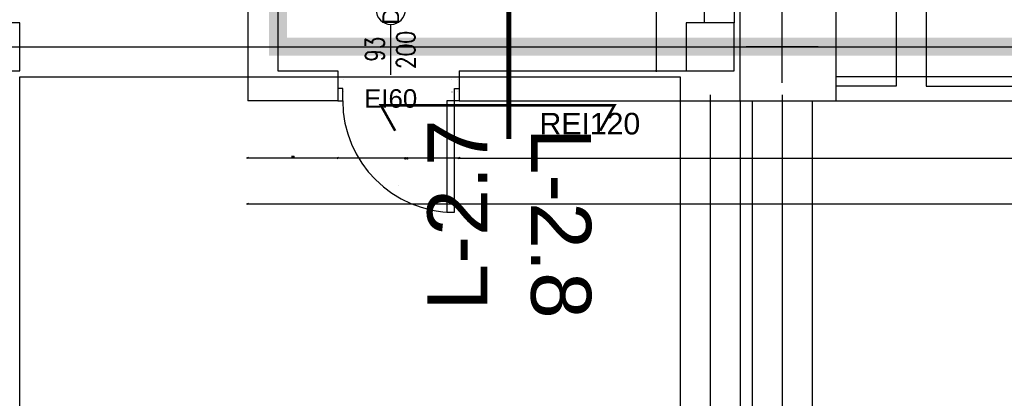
# Model space of a CAD drawing. Header units: centimetres. Extents: x -156440 to 298236, y -263599 to 81430.
# Tile 18 of 170: x 133674 to 141874, y -160162 to -157007. Entities that reach past the tile are written whole.
import ezdxf
from ezdxf.enums import TextEntityAlignment as Align

# ---------------------------------------------------------------- set-up
doc = ezdxf.new("R2010")
doc.units = ezdxf.units.CM
doc.header["$LTSCALE"] = 50
doc.header["$PDMODE"] = 35
doc.header["$PDSIZE"] = 0.1
for name, pattern in [('01-101 Went PP Poziom -2$0$CENTER', [2, 1.25, -0.25, 0.25, -0.25]), ('01-101 Went PP Poziom -2$0$DASHDOT2', [12.7, 6.35, -3.175, 0, -3.175]), ('DOT2', [3.175, 0, -3.175]), ('Kondygnacja -2$0$DIVIDE', [31.75, 12.7, -6.35, 0, -6.35, 0, -6.35]), ('Kondygnacja -2$0$HIDDEN2', [4.7625, 3.175, -1.5875]), ('Osie rzutów$0$DASHDOT2', [12.7, 6.35, -3.175, 0, -3.175])]:
    doc.linetypes.add(name, pattern=pattern)
doc.layers.get('0').update_dxf_attribs({"color": 8})
doc.layers.get('DEFPOINTS').update_dxf_attribs({"color": 8})
for name, color, linetype in [('01-101 Went PP Poziom -2$0$L_linie przekrojowe', 213, 'Continuous'), ('Kondygnacja -2$0$ARCH_ETAPOWANIE', 8, 'Kondygnacja -2$0$DIVIDE'), ('Kondygnacja -2$0$ARCH_INFO_ETYK_DRZWI', 8, 'Continuous'), ('Kondygnacja -2$0$ARCH_INFO_ODPORNOŚĆ OGNIOWA', 8, 'Continuous'), ('Kondygnacja -2$0$ARCH_KONSTR_POWYŻEJ RZUTU_IST', 8, 'Kondygnacja -2$0$HIDDEN2'), ('Kondygnacja -2$0$ARCH_MUROWANE_IST', 9, 'Continuous'), ('Kondygnacja -2$0$ARCH_WYBURZENIA', 8, 'DOT2'), ('Kondygnacja -2$0$ARCH_ŚLUSARKA_DRZWI', 8, 'Continuous'), ('Kondygnacja -2$0$ARCH_ŻELBET_IST', 9, 'Continuous'), ('Osie rzutów$0$ARCH_INFO_OSIE_IST', 8, 'Osie rzutów$0$DASHDOT2')]:
    doc.layers.add(name, color=color, linetype=linetype)
doc.layers.add('Kondygnacja -2$0$_SP KORYTA', color=8, linetype='Continuous', lineweight=25)
doc.layers.add('Kondygnacja -2$0$ARCH_INFO_WYMIARY', color=8, linetype='Continuous', lineweight=9)
doc.styles.add('01-101 Went PP Poziom -2$0$Arial', font='ARIAL.TTF')
doc.styles.add('Kondygnacja -2$0$Arial', font='ARIAL.TTF')
doc.styles.add('Kondygnacja -2$0$Romans', font='Romans.shx', dxfattribs={"width": 0.7})
doc.dimstyles.new('Kondygnacja -2$0$Wymiary 1-100', dxfattribs={"dimtxt": 12, "dimasz": 10, "dimexe": 5, "dimexo": 0, "dimgap": 4, "dimtad": 1, "dimrnd": 0.5, "dimzin": 12, "dimdsep": 46, "dimtxsty": 'Kondygnacja -2$0$Romans', "dimblk": 'Kondygnacja -2$0$_Oblique', "dimcen": 10, "dimdle": 10, "dimclrt": 55, "dimazin": 0, "dimtfac": 1, "dimtmove": 1, "dimatfit": 3, "dimfxl": 0, "dimtolj": 1, "dimtzin": 0, "dimarcsym": 0})

# ---------------------------------------------------------------- blocks, each defined once
blk = doc.blocks.new('Osie rzutów')
at = {"layer": 'Osie rzutów$0$ARCH_INFO_OSIE_IST', "ltscale": 10}
for p, q in [((6200, 12510), (6200, 4800)), ((6200, 12510), (6200, 4571.18)), ((6260, 12510), (6260, 4623.26)), ((6260, 6170), (6260, 6230)), ((4436.04, 6200), (15156.54, 6200)), ((6290, 6200), (6230, 6200))]:
    blk.add_line(p, q, dxfattribs=at)
blk = doc.blocks.new('Kondygnacja -2$0$T-drzwi_góra-200')
at = {"layer": 'Kondygnacja -2$0$ARCH_INFO_ETYK_DRZWI'}
blk.add_line((0, 0), (0, 60), dxfattribs=at)
blk.add_lwpolyline([(-17.5, 143.7), (-17.5, 77.5, 1), (17.5, 77.5), (17.5, 143.7, 1)], format="xyb", close=True, dxfattribs=at)
at = {"layer": 'Kondygnacja -2$0$ARCH_INFO_ETYK_DRZWI', "style": 'Kondygnacja -2$0$Arial'}
blk.add_attdef('ADS_DRZWI:SYMBOL', text='', height=20, rotation=90, dxfattribs=at).set_placement((0, 110.6), align=Align.MIDDLE)
at = {"layer": 'Kondygnacja -2$0$ARCH_INFO_ETYK_DRZWI', "style": 'Kondygnacja -2$0$Romans', "width": 0.8}
for tag, p in [('ADS_DRZWI:SZEROKOŚĆ', (-8, 30.5)), ('ADS_DRZWI:WYSOKOŚĆ', (29, 29.5))]:
    blk.add_attdef(tag, text='', height=22, rotation=90, dxfattribs=at).set_placement(p, align=Align.CENTER)
at = {"layer": 'Kondygnacja -2$0$ARCH_INFO_ETYK_DRZWI', "color": 1, "style": 'Kondygnacja -2$0$Arial'}
blk.add_attdef('ADS_DRZWI:ODPORNOŚĆ_OGNIOWA', text='', height=22, dxfattribs=at).set_placement((-0.1, -45.8), align=Align.BOTTOM_CENTER)
blk = doc.blocks.new('Kondygnacja -2$0$_Oblique')
at = {"color": 0, "linetype": 'ByBlock', "lineweight": -2}
blk.add_line((-0.5, -0.5), (0.5, 0.5), dxfattribs=at)
blk = doc.blocks.new('*D187')
at = {"layer": 'DEFPOINTS', "color": 0}
for p in [(135574.2, -158065.2), (158124.2, -158065.2), (135574.2, -158542.9)]:
    blk.add_point(p, dxfattribs=at)
at = {"layer": 'Kondygnacja -2$0$ARCH_INFO_WYMIARY', "color": 0, "lineweight": -2}
for p, q in [((158134.2, -158542.9), (135564.2, -158542.9)), ((135574.2, -158534.9), (135574.2, -158547.9)), ((158124.2, -158534.9), (158124.2, -158547.9))]:
    blk.add_line(p, q, dxfattribs=at)
at = {"layer": 'Kondygnacja -2$0$ARCH_INFO_WYMIARY', "color": 0, "lineweight": -2, "xscale": 10, "yscale": 10, "zscale": 10, "rotation": 180}
blk.add_blockref('Kondygnacja -2$0$_Oblique', (135574.2, -158542.9), dxfattribs=at)
at = {"layer": 'Kondygnacja -2$0$ARCH_INFO_WYMIARY', "color": 0, "lineweight": -2, "xscale": 10, "yscale": 10, "zscale": 10}
blk.add_blockref('Kondygnacja -2$0$_Oblique', (158124.2, -158542.9), dxfattribs=at)
at = {"layer": 'Kondygnacja -2$0$ARCH_INFO_WYMIARY', "color": 55, "insert": (146849.2, -158532.9), "char_height": 12, "attachment_point": 5, "style": 'Kondygnacja -2$0$Romans'}
blk.add_mtext('\\A1;22550', dxfattribs=at)
blk = doc.blocks.new('*D189')
at = {"layer": 'DEFPOINTS', "color": 0}
for p in [(138630.1, -130791.8), (138630.1, -157431.8), (138974.1, -157431.8)]:
    blk.add_point(p, dxfattribs=at)
at = {"layer": 'Kondygnacja -2$0$ARCH_INFO_WYMIARY', "color": 0, "lineweight": -2}
for p, q in [((138974.1, -130781.8), (138974.1, -157441.8)), ((138966.1, -130791.8), (138979.1, -130791.8)), ((138966.1, -157431.8), (138979.1, -157431.8))]:
    blk.add_line(p, q, dxfattribs=at)
at = {"layer": 'Kondygnacja -2$0$ARCH_INFO_WYMIARY', "color": 0, "lineweight": -2, "xscale": 10, "yscale": 10, "zscale": 10}
for p, rotation in [((138974.1, -130791.8), 90), ((138974.1, -157431.8), 270)]:
    blk.add_blockref('Kondygnacja -2$0$_Oblique', p, dxfattribs=dict(at, rotation=rotation))
at = {"layer": 'Kondygnacja -2$0$ARCH_INFO_WYMIARY', "color": 55, "insert": (138964.1, -144111.8), "char_height": 12, "attachment_point": 5, "rotation": 90, "style": 'Kondygnacja -2$0$Romans'}
blk.add_mtext('\\A1;26640', dxfattribs=at)
blk = doc.blocks.new('*D197')
at = {"layer": 'DEFPOINTS', "color": 0}
for p in [(137334.2, -157681.8), (155614.2, -157681.8), (155614.2, -158159.5)]:
    blk.add_point(p, dxfattribs=at)
at = {"layer": 'Kondygnacja -2$0$ARCH_INFO_WYMIARY', "color": 0, "lineweight": -2}
for p, q in [((137324.2, -158159.5), (155624.2, -158159.5)), ((137334.2, -158151.5), (137334.2, -158164.5)), ((155614.2, -158151.5), (155614.2, -158164.5))]:
    blk.add_line(p, q, dxfattribs=at)
at = {"layer": 'Kondygnacja -2$0$ARCH_INFO_WYMIARY', "color": 0, "lineweight": -2, "xscale": 10, "yscale": 10, "zscale": 10, "rotation": 180}
blk.add_blockref('Kondygnacja -2$0$_Oblique', (137334.2, -158159.5), dxfattribs=at)
at = {"layer": 'Kondygnacja -2$0$ARCH_INFO_WYMIARY', "color": 0, "lineweight": -2, "xscale": 10, "yscale": 10, "zscale": 10}
blk.add_blockref('Kondygnacja -2$0$_Oblique', (155614.2, -158159.5), dxfattribs=at)
at = {"layer": 'Kondygnacja -2$0$ARCH_INFO_WYMIARY', "color": 55, "insert": (146474.2, -158149.5), "char_height": 12, "attachment_point": 5, "style": 'Kondygnacja -2$0$Romans'}
blk.add_mtext('\\A1;18280', dxfattribs=at)
blk = doc.blocks.new('*D204')
at = {"layer": 'DEFPOINTS', "color": 0}
for p in [(136324.2, -157681.8), (137334.2, -157681.8), (136324.2, -158159.5)]:
    blk.add_point(p, dxfattribs=at)
at = {"layer": 'Kondygnacja -2$0$ARCH_INFO_WYMIARY', "color": 0, "lineweight": -2}
for p, q in [((137344.2, -158159.5), (136314.2, -158159.5)), ((136324.2, -158151.5), (136324.2, -158164.5)), ((137334.2, -158151.5), (137334.2, -158164.5))]:
    blk.add_line(p, q, dxfattribs=at)
at = {"layer": 'Kondygnacja -2$0$ARCH_INFO_WYMIARY', "color": 0, "lineweight": -2, "xscale": 10, "yscale": 10, "zscale": 10, "rotation": 180}
blk.add_blockref('Kondygnacja -2$0$_Oblique', (136324.2, -158159.5), dxfattribs=at)
at = {"layer": 'Kondygnacja -2$0$ARCH_INFO_WYMIARY', "color": 0, "lineweight": -2, "xscale": 10, "yscale": 10, "zscale": 10}
blk.add_blockref('Kondygnacja -2$0$_Oblique', (137334.2, -158159.5), dxfattribs=at)
at = {"layer": 'Kondygnacja -2$0$ARCH_INFO_WYMIARY', "color": 55, "insert": (136890.5, -158162), "char_height": 12, "attachment_point": 5, "style": 'Kondygnacja -2$0$Romans'}
blk.add_mtext('\\A1;1010', dxfattribs=at)
blk = doc.blocks.new('*D253')
at = {"layer": 'DEFPOINTS', "color": 0}
for p in [(135574.2, -157681.8), (136324.2, -157681.8), (135574.2, -158159.5)]:
    blk.add_point(p, dxfattribs=at)
at = {"layer": 'Kondygnacja -2$0$ARCH_INFO_WYMIARY', "color": 0, "lineweight": -2}
for p, q in [((136334.2, -158159.5), (135564.2, -158159.5)), ((135574.2, -158151.5), (135574.2, -158164.5)), ((136324.2, -158151.5), (136324.2, -158164.5))]:
    blk.add_line(p, q, dxfattribs=at)
at = {"layer": 'Kondygnacja -2$0$ARCH_INFO_WYMIARY', "color": 0, "lineweight": -2, "xscale": 10, "yscale": 10, "zscale": 10, "rotation": 180}
blk.add_blockref('Kondygnacja -2$0$_Oblique', (135574.2, -158159.5), dxfattribs=at)
at = {"layer": 'Kondygnacja -2$0$ARCH_INFO_WYMIARY', "color": 0, "lineweight": -2, "xscale": 10, "yscale": 10, "zscale": 10}
blk.add_blockref('Kondygnacja -2$0$_Oblique', (136324.2, -158159.5), dxfattribs=at)
at = {"layer": 'Kondygnacja -2$0$ARCH_INFO_WYMIARY', "color": 55, "insert": (135949.2, -158149.5), "char_height": 12, "attachment_point": 5, "style": 'Kondygnacja -2$0$Romans'}
blk.add_mtext('\\A1;750', dxfattribs=at)
blk = doc.blocks.new('Kondygnacja -2$0$konstukcja stropu -2')
at = {"layer": 'Kondygnacja -2$0$ARCH_KONSTR_POWYŻEJ RZUTU_IST', "ltscale": 10}
for p, q in [((5625, 6175), (6175, 6175)), ((5625, 5625), (5625, 6175)), ((6175, 6175), (6175, 5625)), ((6835, 6175), (6305, 6175)), ((6225, 6155), (6225, 5625)), ((6235, 6155), (6235, 5625)), ((6285, 6155), (6285, 5625))]:
    blk.add_line(p, q, dxfattribs=at)

msp = doc.modelspace()

# ---------------------------------------------------------------- linework, layer by layer
at = {"layer": '01-101 Went PP Poziom -2$0$L_linie przekrojowe', "linetype": '01-101 Went PP Poziom -2$0$DASHDOT2', "const_width": 42, "elevation": -9055}
msp.add_lwpolyline([(137746.861, -138243.57), (137746.861, -158000.738)], dxfattribs=at)
at = {"layer": '01-101 Went PP Poziom -2$0$L_linie przekrojowe', "linetype": '01-101 Went PP Poziom -2$0$CENTER', "elevation": -1740}
for points in [[(137921.929, -157720.202, 21, 21, 0), (136682.068, -157720.273, 21, 21, 0), (136800.964, -157932.457, 0, 0, 0)], [(137387.42, -157720.202, 21, 21, 0), (138627.281, -157720.273, 21, 21, 0), (138508.384, -157932.457, 0, 0, 0)]]:
    msp.add_lwpolyline(points, format="xyseb", dxfattribs=at)
at = {"layer": 'Kondygnacja -2$0$ARCH_ETAPOWANIE', "ltscale": 10, "const_width": 150, "elevation": -3480}
msp.add_lwpolyline([(158104.241, -127431.771), (158104.241, -157231.769), (135824.241, -157231.769), (135824.241, -130541.769), (126714.241, -130541.769), (126714.241, -129691.769), (126714.241, -129691.769), (126714.241, -120621.769), (126714.241, -120621.769), (131274.241, -120621.769), (132658.763, -120621.769), (135524.241, -120621.769), (135524.241, -120621.769), (135524.241, -96871.769)], dxfattribs=at)
at = {"layer": 'Kondygnacja -2$0$ARCH_MUROWANE_IST', "ltscale": 4}
for p, q in [((135574.241, -135431.769, -3480), (135574.241, -157681.769, -3480)), ((135824.241, -135431.769, -3480), (135824.241, -157431.769, -3480)), ((139374.241, -151431.769, -3480), (139374.241, -157031.769, -3480)), ((139624.241, -151431.769, -3480), (139624.241, -157031.769, -3480)), ((140974.241, -154561.769, -3480), (140974.241, -157561.769, -3480)), ((141224.241, -154561.769, -3480), (141224.241, -157561.769, -3480)), ((135824.241, -157431.769, -3480), (136324.241, -157431.769, -3480)), ((136324.241, -157431.769, -3480), (136324.241, -157681.769, -3480)), ((137334.241, -157431.769, -3480), (137334.241, -157681.769, -3480)), ((137334.241, -157431.769, -3480), (139224.241, -157431.769, -3480)), ((140974.241, -157561.769, -3480), (140474.241, -157561.769, -3480)), ((141224.241, -157561.769, -3480), (151574.241, -157561.769, -3480)), ((136324.241, -157681.769, -3480), (135574.241, -157681.769, -3480)), ((137334.241, -157681.769, -3480), (151574.241, -157681.769, -3480))]:
    msp.add_line(p, q, dxfattribs=at)
at = {"layer": 'Kondygnacja -2$0$ARCH_WYBURZENIA', "ltscale": 6}
msp.add_line((137274.241, -157606.769, -3480), (137274.241, -158506.769, -3480), dxfattribs=at)
at = {"layer": 'Kondygnacja -2$0$ARCH_WYBURZENIA', "ltscale": 6, "elevation": -3480}
for points in [[(136374.241, -157506.769), (136324.241, -157506.769), (136324.241, -157606.769), (136374.241, -157606.769)], [(137324.241, -157506.769), (137274.241, -157506.769), (137274.241, -157606.769), (137324.241, -157606.769)]]:
    msp.add_lwpolyline(points, close=True, dxfattribs=at)
at = {"layer": 'Kondygnacja -2$0$ARCH_WYBURZENIA', "ltscale": 6}
msp.add_arc((137274.241, -157606.769, -3480), 900, 180, 270, dxfattribs=at)
at = {"layer": 'Kondygnacja -2$0$ARCH_ŚLUSARKA_DRZWI', "linetype": 'Continuous', "lineweight": -3, "elevation": -3480}
for points in [[(136364.241, -157580.769), (136324.241, -157580.769), (136324.241, -157681.769), (136364.241, -157681.769)], [(137294.241, -157580.769), (137334.241, -157580.769), (137334.241, -157681.769), (137294.241, -157681.769)], [(137294.241, -157681.769), (137231.241, -157681.769), (137231.241, -158611.769), (137294.241, -158611.769)]]:
    msp.add_lwpolyline(points, close=True, dxfattribs=at)
at = {"layer": 'Kondygnacja -2$0$ARCH_ŚLUSARKA_DRZWI', "linetype": 'Continuous', "lineweight": -3}
msp.add_arc((137294.241, -157681.769, -3480), 930, 180, 270, dxfattribs=at)
at = {"layer": 'Kondygnacja -2$0$ARCH_ŻELBET_IST', "ltscale": 4}
for p, q in [((139674.241, -157681.769, -3480), (139674.241, -156781.769, -3480)), ((140474.241, -157681.769, -3480), (140474.241, -156781.769, -3480)), ((139674.241, -157681.769, -3480), (140474.241, -157681.769, -3480))]:
    msp.add_line(p, q, dxfattribs=at)
at = {"layer": 'Kondygnacja -2$0$ARCH_ŻELBET_IST', "ltscale": 4, "elevation": -3480}
for points in [[(133174.241, -157431.769), (133674.241, -157431.769), (133674.241, -157031.769), (133174.241, -157031.769)], [(139224.241, -157431.769), (139624.241, -157431.769), (139624.241, -157031.769), (139224.241, -157031.769)]]:
    msp.add_lwpolyline(points, close=True, dxfattribs=at)

# ---------------------------------------------------------------- block references
at = {"layer": 'Kondygnacja -2$0$_SP KORYTA', "xscale": 10, "yscale": 10, "zscale": 10}
msp.add_blockref('Kondygnacja -2$0$konstukcja stropu -2', (77424.241, -219231.769, -3480), dxfattribs=at)
at = {"layer": 'Kondygnacja -2$0$ARCH_INFO_ETYK_DRZWI', "linetype": 'Continuous', "lineweight": -3, "xscale": 7, "yscale": 7, "zscale": 6.999999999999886}
msp.add_blockref('Kondygnacja -2$0$T-drzwi_góra-200', (136764.241, -157465.841, -3480), dxfattribs=at).add_auto_attribs({'ADS_DRZWI:ODPORNOŚĆ_OGNIOWA': 'EI60', 'ADS_DRZWI:SYMBOL': 'DS27F2', 'ADS_DRZWI:SZEROKOŚĆ': '93', 'ADS_DRZWI:WYSOKOŚĆ': '200'})
at = {"layer": 'Osie rzutów$0$ARCH_INFO_OSIE_IST', "xscale": 10, "yscale": 10, "zscale": 10}
msp.add_blockref('Osie rzutów', (77424.241, -219231.769), dxfattribs=at)

# ---------------------------------------------------------------- texts
at = {"layer": '01-101 Went PP Poziom -2$0$L_linie przekrojowe', "linetype": 'Continuous', "style": '01-101 Went PP Poziom -2$0$Arial'}
for s, rotation, p in [('L-2.7', 90, (137569.071, -159429.238)), ('L-2.8', 270, (137933.156, -157906.548))]:
    msp.add_text(s, height=500, rotation=rotation, dxfattribs=at).set_placement(p)
at = {"layer": 'Kondygnacja -2$0$ARCH_INFO_ODPORNOŚĆ OGNIOWA', "insert": (138422.53, -157874.224, -3480), "char_height": 180, "width": 533.32525, "attachment_point": 5, "style": 'Kondygnacja -2$0$Arial'}
msp.add_mtext('REI120', dxfattribs=at)

# ---------------------------------------------------------------- dimensions: what is measured, and where the dimension line sits
at = {"layer": 'Kondygnacja -2$0$ARCH_INFO_WYMIARY'}
dim = msp.add_linear_dim(base=(138974.075, -157431.769, -3480), p1=(138630.065, -130791.769, -3480), p2=(138630.065, -157431.769, -3480), angle=90, dimstyle='Kondygnacja -2$0$Wymiary 1-100', dxfattribs=at)
dim.commit()
dim.dimension.update_dxf_attribs({"geometry": '*D189', "text_midpoint": (138964.075, -144111.769, -3480)})
for base, p1, p2, picture, middle in [((135574.241, -158159.509, -3480), (136324.241, -157681.769, -3480), (135574.241, -157681.769, -3480), '*D253', (135949.241, -158149.509, -3480)), ((155614.241, -158159.509, -3480), (137334.241, -157681.769, -3480), (155614.241, -157681.769, -3480), '*D197', (146474.241, -158149.509, -3480)), ((135574.241, -158542.917, -3480), (158124.241, -158065.177, -3480), (135574.241, -158065.177, -3480), '*D187', (146849.241, -158532.917, -3480))]:
    dim = msp.add_linear_dim(base=base, p1=p1, p2=p2, dimstyle='Kondygnacja -2$0$Wymiary 1-100', dxfattribs=at)
    dim.commit()
    dim.dimension.update_dxf_attribs({"geometry": picture, "text_midpoint": middle})
dim = msp.add_linear_dim(base=(136324.241, -158159.509, -3480), p1=(137334.241, -157681.769, -3480), p2=(136324.241, -157681.769, -3480), dimstyle='Kondygnacja -2$0$Wymiary 1-100', dxfattribs=at)
dim.commit()
dim.dimension.update_dxf_attribs({"geometry": '*D204', "text_midpoint": (136890.495, -158172.031, -3480), "dimtype": 160})

doc.saveas('drawing.dxf')
